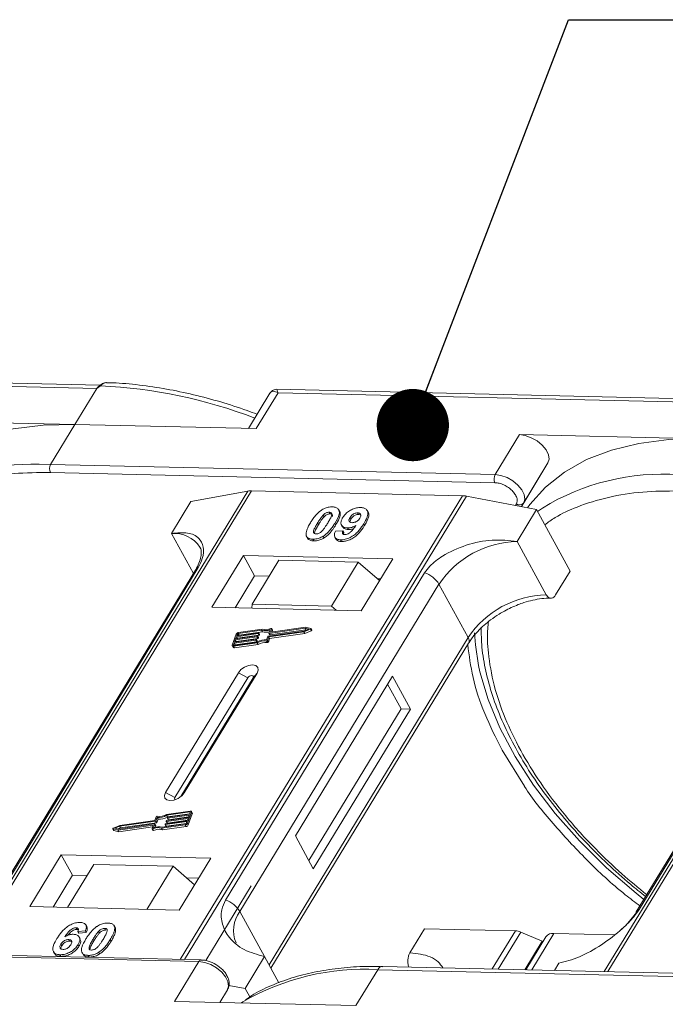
# Model space of a CAD drawing. Header units: millimetres. Extents: x -1004 to 529, y -22 to 1052.
# Tile 74 of 78: x 283 to 328, y 849 to 918. Entities that reach past the tile are written whole.
import ezdxf

# ---------------------------------------------------------------- set-up
doc = ezdxf.new("R2010")
doc.units = ezdxf.units.MM
doc.styles.get("Standard").update_dxf_attribs({"font": '仿宋_GB2312.ttf', "width": 0.8})
doc.dimstyles.new('ISO-25.1', dxfattribs={"dimtxt": 6, "dimasz": 5, "dimexe": 3.5, "dimexo": 0.625, "dimgap": 1.5, "dimtad": 1, "dimtoh": 1, "dimtxsty": 'Standard', "dimcen": 2.5, "dimadec": 0, "dimazin": 0, "dimtfac": 1, "dimtmove": 0, "dimatfit": 3, "dimfxl": 0, "dimarcsym": 0})

msp = doc.modelspace()

# ---------------------------------------------------------------- linework, layer by layer
at = {"color": 7, "linetype": 'Continuous', "lineweight": 15}
for p, q in [((288.994, 892.257), (257.911, 892.971)), ((257.998, 892.737), (288.763, 892.031)), ((288.763, 892.031), (287.25, 889.545)), ((289.032, 892.22), (288.763, 892.031)), ((332.308, 891.264), (301.225, 891.977)), ((300.749, 891.709), (299.264, 889.269)), ((299.8, 889.257), (301.312, 891.743)), ((301.312, 891.743), (332.077, 891.037)), ((287.25, 889.545), (274.701, 889.833)), ((285.57, 886.783), (287.25, 889.545)), ((287.25, 889.545), (299.8, 889.257)), ((318.015, 888.839), (316.335, 886.077)), ((330.564, 888.551), (318.015, 888.839)), ((285.57, 886.783), (284.771, 886.788)), ((316.335, 886.077), (285.57, 886.783)), ((319.989, 886.881), (318.151, 883.858)), ((318.309, 884.119), (319.989, 886.881)), ((285.557, 886.223), (316.322, 885.517)), ((299.217, 884.932), (279.705, 852.865)), ((279.947, 852.86), (299.474, 884.951)), ((314.069, 884.616), (294.542, 852.525)), ((294.842, 852.518), (314.354, 884.585)), ((295.278, 884.207), (299.217, 884.932)), ((299.474, 884.951), (314.069, 884.616)), ((314.354, 884.585), (319.197, 883.658)), ((295.278, 884.207), (293.933, 881.997)), ((317.802, 884.048), (317.735, 883.938)), ((318.15, 883.859), (318.309, 884.119)), ((319.601, 883.757), (319.27, 883.525)), ((343.501, 883.916), (323.89, 851.687)), ((324.132, 851.682), (343.758, 883.935)), ((304.428, 883.265), (304.49, 883.151)), ((304.853, 883.475), (304.915, 883.361)), ((305.571, 883.538), (305.509, 883.652)), ((306.292, 883.106), (306.355, 882.993)), ((306.882, 883.316), (306.819, 883.43)), ((306.882, 883.316), (306.996, 883.293)), ((307.539, 883.48), (307.477, 883.593)), ((317.853, 881.449), (319.197, 883.658)), ((319.197, 883.658), (321.525, 879.403)), ((304.048, 882.733), (304.11, 882.619)), ((305.301, 882.588), (305.239, 882.701)), ((305.704, 882.585), (305.766, 882.471)), ((306.123, 882.383), (306.185, 882.269)), ((307.302, 882.561), (307.24, 882.675)), ((293.933, 881.997), (295.447, 879.23)), ((303.332, 881.728), (303.394, 881.615)), ((304.441, 881.816), (304.503, 881.702)), ((305.244, 881.735), (305.306, 881.621)), ((305.276, 882.154), (305.802, 882.189)), ((305.802, 882.189), (305.864, 882.076)), ((303.715, 881.605), (303.777, 881.492)), ((305.635, 881.561), (305.697, 881.448)), ((319.87, 877.761), (317.853, 881.449)), ((298.911, 880.483), (296.726, 876.892)), ((309.255, 880.246), (298.911, 880.483)), ((298.911, 880.483), (299.687, 879.065)), ((282.006, 856.992), (295.788, 879.641)), ((301.361, 880.147), (299.512, 877.108)), ((306.856, 880.021), (301.361, 880.147)), ((305.007, 876.982), (306.856, 880.021)), ((306.856, 880.021), (308.336, 878.736)), ((307.07, 876.655), (309.255, 880.246)), ((295.595, 879.473), (281.813, 856.824)), ((311.451, 879.281), (297.67, 856.632)), ((299.687, 879.065), (298.342, 876.855)), ((300.689, 879.042), (299.687, 879.065)), ((320.517, 877.746), (321.525, 879.403)), ((298.667, 855.843), (312.448, 878.492)), ((308.414, 878.864), (308.182, 878.87)), ((314.466, 874.804), (312.448, 878.492)), ((339.878, 878.457), (326.097, 855.808)), ((326.29, 855.975), (340.071, 878.625)), ((296.726, 876.892), (307.07, 876.655)), ((299.512, 877.108), (299.491, 876.829)), ((305.007, 876.982), (299.512, 877.108)), ((305.339, 876.695), (305.007, 876.982)), ((298.42, 875.04), (298.145, 874.274)), ((299.848, 874.849), (298.353, 874.637)), ((298.376, 874.701), (299.871, 874.913)), ((298.434, 874.86), (298.376, 874.701)), ((299.928, 875.073), (298.434, 874.86)), ((298.496, 874.747), (298.434, 874.86)), ((298.457, 874.924), (299.951, 875.136)), ((298.502, 875.052), (298.457, 874.924)), ((298.496, 874.747), (299.99, 874.959)), ((298.564, 874.939), (298.502, 875.052)), ((300.164, 875.318), (298.555, 875.09)), ((298.555, 875.09), (298.617, 874.976)), ((300.213, 875.386), (298.578, 875.153)), ((298.617, 874.976), (300.226, 875.205)), ((299.91, 874.736), (299.848, 874.849)), ((299.885, 874.9), (299.874, 874.868)), ((299.936, 874.755), (299.874, 874.868)), ((299.947, 874.795), (299.885, 874.908)), ((299.947, 874.786), (299.885, 874.9)), ((299.99, 874.959), (299.928, 875.073)), ((299.966, 875.123), (299.954, 875.091)), ((300.016, 874.978), (299.954, 875.091)), ((300.028, 875.018), (299.965, 875.132)), ((300.028, 875.01), (299.966, 875.123)), ((300.016, 874.978), (300.028, 875.01)), ((300.226, 875.205), (300.164, 875.318)), ((300.511, 874.633), (300.6, 874.88)), ((300.626, 874.899), (303.11, 875.252)), ((300.665, 874.844), (303.103, 875.19)), ((300.68, 875.104), (300.769, 875.35)), ((300.68, 875.095), (300.742, 874.982)), ((303.178, 875.443), (300.695, 875.091)), ((300.757, 874.977), (300.695, 875.091)), ((300.727, 874.731), (303.166, 875.077)), ((300.757, 874.977), (303.24, 875.33)), ((300.785, 875.179), (300.868, 875.41)), ((300.792, 875.166), (300.785, 875.179)), ((303.218, 875.509), (300.8, 875.166)), ((300.93, 875.313), (300.868, 875.427)), ((300.868, 875.41), (300.93, 875.297)), ((300.888, 875.179), (300.93, 875.297)), ((303.103, 875.19), (303.546, 875.377)), ((303.166, 875.077), (303.103, 875.19)), ((303.11, 875.252), (303.435, 875.389)), ((303.166, 875.077), (303.608, 875.263)), ((303.435, 875.389), (303.178, 875.443)), ((303.24, 875.33), (303.178, 875.443)), ((303.567, 875.435), (303.218, 875.509)), ((303.24, 875.33), (303.277, 875.322)), ((303.546, 875.377), (303.608, 875.263)), ((303.643, 875.313), (303.581, 875.426)), ((298.146, 874.225), (298.208, 874.111)), ((298.273, 874.413), (298.227, 874.286)), ((298.227, 874.286), (298.241, 874.26)), ((298.234, 874.196), (299.869, 874.428)), ((298.296, 874.082), (298.234, 874.196)), ((298.257, 874.26), (299.866, 874.488)), ((299.767, 874.626), (298.273, 874.413)), ((298.335, 874.3), (298.273, 874.413)), ((298.296, 874.477), (299.79, 874.69)), ((298.353, 874.637), (298.296, 874.477)), ((298.296, 874.082), (299.931, 874.315)), ((298.324, 874.269), (298.335, 874.3)), ((298.335, 874.3), (299.829, 874.512)), ((298.415, 874.523), (298.353, 874.637)), ((298.404, 874.493), (298.415, 874.523)), ((298.415, 874.523), (299.91, 874.736)), ((298.485, 874.716), (298.496, 874.747)), ((299.829, 874.512), (299.767, 874.626)), ((299.805, 874.676), (299.794, 874.645)), ((299.856, 874.531), (299.794, 874.645)), ((299.867, 874.571), (299.805, 874.685)), ((299.805, 874.676), (299.867, 874.563)), ((299.856, 874.531), (299.867, 874.563)), ((299.931, 874.315), (299.869, 874.428)), ((299.936, 874.755), (299.947, 874.786)), ((300.507, 874.56), (300.569, 874.446)), ((300.576, 874.597), (300.665, 874.844)), ((300.638, 874.484), (300.576, 874.597)), ((300.638, 874.484), (300.727, 874.731)), ((300.727, 874.731), (300.665, 874.844)), ((314.466, 874.804), (300.684, 852.155)), ((300.813, 851.92), (314.496, 874.407)), ((298.562, 872.369), (293.52, 864.083)), ((294.813, 864.053), (299.855, 872.339)), ((298.562, 872.369), (299.211, 872.018)), ((299.855, 872.339), (299.579, 872.01)), ((309.229, 872.124), (302.507, 861.076)), ((310.471, 869.855), (309.229, 872.124)), ((299.211, 872.018), (294.169, 863.732)), ((294.582, 863.798), (299.579, 872.01)), ((309.824, 869.87), (308.893, 871.572)), ((303.438, 859.374), (309.824, 869.87)), ((303.748, 858.806), (310.471, 869.855)), ((310.471, 869.855), (309.824, 869.87)), ((316.81, 867.018), (318.365, 864.51)), ((294.169, 863.732), (293.52, 864.083)), ((294.813, 864.053), (294.643, 863.85)), ((295.224, 862.793), (293.589, 862.561)), ((295.201, 862.729), (293.592, 862.5)), ((293.654, 862.387), (295.196, 862.606)), ((295.038, 861.949), (295.313, 862.715)), ((295.1, 861.835), (295.375, 862.601)), ((295.185, 862.575), (295.231, 862.703)), ((295.224, 862.686), (295.201, 862.729)), ((295.374, 862.651), (295.312, 862.764)), ((295.313, 862.715), (295.375, 862.601)), ((292.832, 862.09), (290.348, 861.737)), ((292.793, 862.145), (290.354, 861.798)), ((290.41, 861.624), (292.894, 861.976)), ((292.882, 862.392), (292.793, 862.145)), ((292.894, 861.976), (292.832, 862.09)), ((292.947, 862.355), (292.858, 862.109)), ((292.92, 861.995), (292.858, 862.109)), ((292.92, 861.995), (293.009, 862.242)), ((293.009, 862.242), (292.947, 862.355)), ((295.001, 862.065), (293.507, 861.852)), ((293.53, 861.916), (295.024, 862.128)), ((293.569, 861.739), (294.955, 861.936)), ((293.572, 862.089), (293.584, 862.121)), ((293.573, 862.081), (293.635, 861.967)), ((295.082, 862.288), (293.587, 862.076)), ((293.649, 861.962), (293.587, 862.076)), ((293.654, 862.387), (293.592, 862.5)), ((293.61, 862.14), (295.104, 862.352)), ((293.649, 861.962), (295.035, 862.159)), ((293.653, 862.312), (293.664, 862.344)), ((293.653, 862.304), (293.715, 862.191)), ((295.162, 862.511), (293.668, 862.299)), ((293.73, 862.186), (293.668, 862.299)), ((293.691, 862.363), (295.185, 862.575)), ((293.73, 862.186), (295.116, 862.383)), ((294.955, 861.937), (295.001, 862.065)), ((295.024, 862.128), (295.082, 862.288)), ((295.1, 861.835), (295.038, 861.949)), ((295.104, 862.352), (295.162, 862.511)), ((289.877, 861.563), (289.939, 861.449)), ((289.891, 861.553), (290.24, 861.479)), ((289.953, 861.44), (289.891, 861.553)), ((290.354, 861.798), (289.912, 861.612)), ((289.953, 861.44), (290.302, 861.366)), ((290.348, 861.737), (290.023, 861.6)), ((290.023, 861.6), (290.279, 861.546)), ((290.24, 861.479), (292.658, 861.823)), ((290.302, 861.366), (290.24, 861.479)), ((290.243, 861.553), (290.41, 861.624)), ((290.279, 861.546), (292.763, 861.898)), ((290.302, 861.366), (292.632, 861.697)), ((290.41, 861.624), (290.348, 861.737)), ((292.672, 861.81), (292.59, 861.579)), ((292.59, 861.562), (292.652, 861.449)), ((292.7, 861.445), (292.638, 861.558)), ((292.669, 861.801), (292.658, 861.823)), ((292.778, 861.885), (292.689, 861.638)), ((292.84, 861.78), (292.778, 861.893)), ((292.84, 861.772), (292.778, 861.885)), ((292.806, 861.677), (292.84, 861.772)), ((293.245, 861.603), (294.88, 861.835)), ((293.307, 861.49), (293.245, 861.603)), ((293.294, 861.671), (294.903, 861.899)), ((293.307, 861.49), (294.942, 861.722)), ((293.492, 861.865), (293.504, 861.897)), ((293.492, 861.857), (293.554, 861.744)), ((293.569, 861.739), (293.507, 861.852)), ((294.88, 861.835), (294.942, 861.722)), ((302.507, 861.076), (303.748, 858.806)), ((286.306, 859.767), (284.121, 856.177)), ((296.649, 859.53), (286.306, 859.767)), ((286.306, 859.767), (287.082, 858.349)), ((294.465, 855.939), (296.649, 859.53)), ((288.554, 859.1), (286.739, 856.117)), ((288.554, 859.1), (294.049, 858.973)), ((292.234, 855.99), (294.049, 858.973)), ((294.049, 858.973), (295.529, 857.689)), ((287.082, 858.349), (285.737, 856.14)), ((288.084, 858.326), (287.082, 858.349)), ((295.809, 858.149), (294.978, 858.168)), ((299.452, 857.617), (296.309, 852.451)), ((284.121, 856.177), (294.465, 855.939)), ((298.667, 855.843), (300.374, 852.723)), ((287.329, 854.721), (287.391, 854.608)), ((287.975, 854.495), (287.45, 854.46)), ((287.45, 854.46), (287.512, 854.347)), ((287.975, 854.495), (288.037, 854.382)), ((288.069, 854.801), (288.007, 854.914)), ((288.95, 854.352), (288.888, 854.466)), ((289.312, 854.676), (289.374, 854.562)), ((289.924, 854.911), (289.919, 854.921)), ((289.99, 854.803), (290.052, 854.69)), ((310.441, 852.991), (311.449, 854.648)), ((311.449, 854.648), (317.735, 854.504)), ((317.735, 854.504), (316.129, 851.865)), ((318.111, 854.416), (316.554, 851.856)), ((318.111, 854.416), (319.579, 853.79)), ((286.821, 853.9), (286.883, 853.787)), ((287.512, 854.347), (288.037, 854.382)), ((287.61, 853.949), (287.548, 854.062)), ((288.507, 853.932), (288.569, 853.819)), ((289.7, 853.905), (289.762, 853.791)), ((318.377, 851.814), (319.579, 853.79)), ((319.851, 854.098), (318.46, 851.812)), ((318.862, 851.803), (320.4, 854.331)), ((319.619, 853.717), (319.579, 853.79)), ((324.588, 854.235), (320.4, 854.331)), ((265.065, 853.085), (295.83, 852.379)), ((295.994, 852.492), (265.23, 853.197)), ((285.773, 853.058), (285.835, 852.944)), ((286.282, 853.59), (286.344, 853.477)), ((287.469, 853.553), (287.531, 853.44)), ((286.218, 852.851), (286.28, 852.738)), ((287.742, 852.998), (287.804, 852.885)), ((288.175, 852.806), (288.237, 852.693)), ((288.901, 853.017), (288.963, 852.904)), ((295.83, 852.379), (294.149, 849.617)), ((300.374, 852.723), (299.029, 850.513)), ((300.374, 852.723), (301.364, 850.912)), ((306.699, 849.329), (308.211, 851.815)), ((308.211, 851.815), (367.041, 850.465)), ((367.369, 850.69), (308.54, 852.04)), ((308.55, 852.039), (308.54, 852.04)), ((320.44, 851.767), (320.738, 852.256)), ((297.804, 850.421), (297.271, 849.546)), ((297.271, 849.546), (297.804, 850.421)), ((297.893, 850.731), (299.029, 850.513)), ((299.029, 850.513), (299.35, 849.926)), ((294.149, 849.617), (306.699, 849.329))]:
    msp.add_line(p, q, dxfattribs=at)
at = {"color": 7, "linetype": 'Continuous', "lineweight": 15, "flags": 128}
for points in [[(289.032, 892.22), (289.017, 892.229), (289.004, 892.236), (288.992, 892.241), (288.982, 892.242), (288.973, 892.242), (288.967, 892.239), (288.962, 892.233), (288.96, 892.225)], [(287.25, 889.545), (285.044, 889.493), (282.975, 889.233), (281.067, 888.768), (279.341, 888.104), (277.815, 887.247), (276.507, 886.207), (275.43, 884.996), (275.268, 884.77)], [(319.989, 886.881), (320.069, 887.143), (320.025, 887.454), (319.862, 887.786), (319.593, 888.111), (319.242, 888.401), (318.838, 888.631), (318.417, 888.781), (318.015, 888.839)], [(330.564, 888.551), (328.358, 888.499), (326.289, 888.239), (324.381, 887.774), (322.655, 887.11), (321.129, 886.253), (319.821, 885.213), (318.744, 884.002), (318.582, 883.776)], [(318.309, 884.119), (318.388, 884.381), (318.345, 884.692), (318.181, 885.024), (317.912, 885.349), (317.561, 885.639), (317.157, 885.869), (316.737, 886.019), (316.335, 886.077)], [(299.871, 874.913), (299.874, 874.913), (299.878, 874.913), (299.881, 874.912), (299.883, 874.91), (299.885, 874.908), (299.886, 874.906), (299.886, 874.903), (299.885, 874.9)], [(299.951, 875.136), (299.955, 875.137), (299.958, 875.136), (299.961, 875.135), (299.964, 875.134), (299.965, 875.132), (299.966, 875.129), (299.966, 875.126), (299.966, 875.123)], [(300.695, 875.091), (300.691, 875.09), (300.687, 875.091), (300.684, 875.092), (300.682, 875.093), (300.68, 875.095), (300.679, 875.098), (300.679, 875.101), (300.68, 875.104)], [(300.8, 875.166), (300.796, 875.166), (300.793, 875.166), (300.79, 875.167), (300.787, 875.169), (300.786, 875.171), (300.785, 875.173), (300.785, 875.176), (300.785, 875.179)], [(300.82, 875.431), (300.83, 875.434), (300.841, 875.436), (300.851, 875.436), (300.859, 875.434), (300.865, 875.43), (300.869, 875.425), (300.87, 875.418), (300.868, 875.41)], [(303.567, 875.435), (303.576, 875.432), (303.581, 875.426), (303.583, 875.419), (303.582, 875.41), (303.577, 875.4), (303.568, 875.391), (303.558, 875.383), (303.546, 875.377)], [(303.608, 875.263), (303.62, 875.269), (303.631, 875.278), (303.639, 875.287), (303.644, 875.296), (303.645, 875.305), (303.643, 875.313)], [(315.184, 872.868), (314.965, 874.301), (314.908, 875.131)], [(298.234, 874.196), (298.211, 874.194), (298.189, 874.196), (298.171, 874.202), (298.157, 874.212), (298.147, 874.224), (298.141, 874.239), (298.14, 874.256), (298.145, 874.274)], [(298.227, 874.286), (298.226, 874.28), (298.226, 874.274), (298.228, 874.269), (298.231, 874.265), (298.236, 874.262), (298.242, 874.26), (298.249, 874.259), (298.257, 874.26)], [(299.79, 874.69), (299.794, 874.69), (299.798, 874.689), (299.801, 874.688), (299.803, 874.687), (299.805, 874.685), (299.806, 874.682), (299.806, 874.68), (299.805, 874.676)], [(299.855, 872.339), (299.935, 872.552), (299.904, 872.734), (299.767, 872.859), (299.545, 872.907), (299.272, 872.87), (298.989, 872.755), (298.74, 872.579), (298.562, 872.369)], [(326.625, 856.676), (326.086, 857.108), (324.051, 858.873), (322.177, 860.722), (320.484, 862.634), (318.99, 864.59), (317.709, 866.57), (316.657, 868.551), (315.843, 870.514), (315.278, 872.438), (315.184, 872.868)], [(299.579, 872.01), (299.602, 872.07), (299.593, 872.122), (299.554, 872.158), (299.491, 872.171), (299.413, 872.161), (299.332, 872.128), (299.261, 872.078), (299.211, 872.018)], [(293.52, 864.083), (293.441, 863.87), (293.472, 863.688), (293.609, 863.563), (293.831, 863.516), (294.104, 863.552), (294.386, 863.667), (294.635, 863.843), (294.813, 864.053)], [(294.169, 863.732), (294.146, 863.671), (294.155, 863.619), (294.194, 863.584), (294.198, 863.582)], [(295.231, 862.703), (295.232, 862.709), (295.232, 862.715), (295.23, 862.72), (295.227, 862.724), (295.222, 862.727), (295.216, 862.729), (295.209, 862.729), (295.201, 862.729)], [(295.224, 862.793), (295.247, 862.794), (295.268, 862.792), (295.287, 862.786), (295.301, 862.777), (295.311, 862.765), (295.317, 862.75), (295.317, 862.733), (295.313, 862.715)], [(293.587, 862.076), (293.583, 862.076), (293.58, 862.076), (293.577, 862.077), (293.574, 862.078), (293.573, 862.08), (293.572, 862.083), (293.572, 862.086), (293.572, 862.089)], [(293.668, 862.299), (293.664, 862.299), (293.66, 862.299), (293.657, 862.3), (293.655, 862.302), (293.653, 862.304), (293.652, 862.306), (293.652, 862.309), (293.653, 862.312)], [(289.891, 861.553), (289.882, 861.557), (289.877, 861.562), (289.875, 861.57), (289.876, 861.579), (289.881, 861.589), (289.889, 861.598), (289.9, 861.606), (289.912, 861.612)], [(292.638, 861.558), (292.627, 861.554), (292.617, 861.552), (292.607, 861.552), (292.599, 861.554), (292.593, 861.558), (292.589, 861.564), (292.588, 861.571), (292.59, 861.579)], [(292.652, 861.449), (292.655, 861.445), (292.661, 861.441), (292.669, 861.439), (292.679, 861.439), (292.689, 861.441), (292.7, 861.445)], [(292.658, 861.823), (292.662, 861.823), (292.665, 861.823), (292.668, 861.822), (292.67, 861.82), (292.672, 861.818), (292.673, 861.815), (292.673, 861.813), (292.672, 861.81)], [(292.763, 861.898), (292.767, 861.898), (292.77, 861.898), (292.773, 861.897), (292.776, 861.896), (292.778, 861.893), (292.778, 861.891), (292.779, 861.888), (292.778, 861.885)], [(293.507, 861.852), (293.503, 861.852), (293.5, 861.852), (293.497, 861.853), (293.494, 861.855), (293.492, 861.857), (293.492, 861.86), (293.491, 861.862), (293.492, 861.865)], [(295.83, 852.379), (296.232, 852.322), (296.653, 852.172), (297.057, 851.942), (297.408, 851.651), (297.677, 851.326), (297.84, 850.994), (297.884, 850.684), (297.804, 850.421)], [(308.54, 852.04), (308.54, 852.04), (308.45, 852.026), (308.364, 851.983), (308.283, 851.912), (308.211, 851.815)], [(298.767, 849.511), (298.776, 849.517), (298.872, 849.581)]]:
    msp.add_lwpolyline(points, dxfattribs=at)
at = {"color": 7, "linetype": 'Continuous', "lineweight": 15}
for centre, radius, start, end in [((287.507, 858.409), 33.846, 68.8867, 87.41637), ((284.278, 871.329), 15.467, 88.17299, 122.27686), ((286.103, 886.49), 0.609, 151.28833, 206.07738), ((316.868, 885.784), 0.609, 151.28833, 206.07738), ((327.908, 870.245), 15.861, 85.8654, 121.58418), ((299.438, 883.688), 1.264, 88.36437, 100.07486), ((314.023, 882.886), 1.731, 78.95956, 88.45106), ((318.019, 884.342), 0.365, 233.49916, 322.32593), ((294.149, 879.92), 2.088, 32.72807, 95.94494), ((318.004, 874.755), 6.695, 91.29253, 146.07318), ((295.966, 879.241), 0.437, 114.04723, 148.03545), ((310.873, 877.527), 1.847, 31.49474, 71.76502), ((320.021, 871.067), 6.695, 91.29253, 146.07318), ((298.605, 874.95), 0.206, 97.42066, 153.85265), ((298.564, 875.022), 0.0686, 97.42066, 153.85265), ((298.626, 874.908), 0.0692, 97.57631, 152.44031), ((299.843, 874.883), 0.0343, 277.42066, 333.85265), ((299.923, 875.107), 0.0343, 277.42066, 333.85265), ((299.985, 874.993), 0.0343, 277.42066, 333.85265), ((300.019, 875.014), 0.00992, 336.9348, 26.00024), ((300.426, 876.091), 0.816, 251.29271, 294.8085), ((300.467, 876.078), 0.737, 249.85489, 298.61454), ((300.48, 875.927), 0.765, 250.64873, 287.80174), ((300.63, 874.865), 0.0343, 97.42066, 153.85265), ((300.753, 874.99), 0.0134, 216.6597, 287.11154), ((300.913, 875.304), 0.0192, 336.12463, 26.81041), ((299.763, 874.66), 0.0343, 277.42066, 333.85265), ((299.825, 874.546), 0.0343, 277.42066, 333.85265), ((300.409, 873.582), 1.056, 84.44241, 120.93013), ((299.858, 874.567), 0.00992, 336.9348, 26.00024), ((300.357, 873.675), 0.898, 80.39857, 122.94909), ((299.905, 874.77), 0.0343, 277.42066, 333.85265), ((300.419, 873.561), 0.898, 80.39857, 122.94909), ((299.938, 874.79), 0.00992, 336.9348, 26.00024), ((300.516, 874.625), 0.0662, 261.76287, 334.64704), ((300.579, 874.512), 0.0662, 261.76287, 334.64704), ((314.158, 874.581), 0.38, 332.73921, 35.93869), ((298.273, 874.159), 0.0803, 216.6597, 287.11154), ((295.32, 862.624), 0.0595, 336.9348, 26.00024), ((292.827, 862.124), 0.0343, 277.42066, 333.85265), ((292.941, 862.363), 0.0662, 81.76287, 154.64704), ((292.889, 862.01), 0.0343, 277.42066, 333.85265), ((293.049, 863.406), 1.056, 264.44241, 300.93013), ((293.101, 863.314), 0.898, 260.39857, 302.94909), ((293.111, 863.293), 1.056, 264.44241, 300.93013), ((293.534, 861.882), 0.0343, 97.42066, 153.85265), ((293.615, 862.106), 0.0343, 97.42066, 153.85265), ((293.645, 861.975), 0.0134, 216.6597, 287.11154), ((293.695, 862.329), 0.0343, 97.42066, 153.85265), ((293.726, 862.199), 0.0134, 216.6597, 287.11154), ((294.853, 862.039), 0.206, 277.42066, 333.85265), ((294.894, 861.967), 0.0686, 277.42066, 333.85265), ((289.955, 861.459), 0.0191, 210.21858, 262.82259), ((292.991, 860.911), 0.737, 69.85489, 118.61454), ((293.032, 860.897), 0.816, 71.29271, 114.8085), ((293.053, 860.798), 0.737, 69.85489, 118.61454), ((292.831, 861.776), 0.00992, 336.9348, 26.00024), ((293.565, 861.752), 0.0134, 216.6597, 287.11154), ((294.915, 861.926), 0.206, 277.42066, 333.85265), ((297.092, 854.878), 1.847, 31.49474, 71.76502), ((300.418, 854.526), 2.191, 143.05874, 202.97399), ((326.468, 855.576), 0.437, 114.04363, 148.18037), ((317.69, 853.466), 1.039, 66.05067, 87.52203), ((320.328, 853.738), 0.598, 83.06528, 142.98998), ((296.003, 852.302), 0.189, 92.05976, 156.00278), ((307.218, 835.329), 16.516, 86.55376, 120.3559)]:
    msp.add_arc(centre, radius, start, end, dxfattribs=at)
msp.add_open_spline([(288.763, 892.031), (288.792, 892.073), (288.851, 892.159), (288.924, 892.203), (288.96, 892.225)], degree=3, dxfattribs=at)
for points, knots in [([(288.973, 892.242), (288.961, 892.233), (288.939, 892.217), (288.915, 892.199), (288.904, 892.191)], [0, 0, 0, 0, 0.518796, 1, 1, 1, 1]), ([(289.406, 892.439), (289.366, 892.436), (289.282, 892.43), (289.129, 892.364), (289.029, 892.286), (288.967, 892.239)], [0, 0, 0, 0, 0.2496368, 0.538323, 1, 1, 1, 1]), ([(289.443, 892.439), (289.439, 892.44), (289.403, 892.451), (289.33, 892.43), (289.228, 892.386), (289.129, 892.312), (289.063, 892.249), (289.032, 892.22)], [0, 0, 0, 0, 0.0330436, 0.2854264, 0.5318753, 0.785768, 1, 1, 1, 1]), ([(299.861, 890.251), (299.632, 890.338), (298.791, 890.66), (297.32, 891.12), (295.452, 891.624), (293.568, 892.018), (291.701, 892.287), (290.318, 892.424), (289.584, 892.429), (289.442, 892.43)], [0, 0, 0, 0, 0.0642572, 0.235538, 0.4114542, 0.5906981, 0.772379, 0.9558843, 1, 1, 1, 1]), ([(301.223, 891.977), (301.165, 891.973), (301.067, 891.967), (300.901, 891.891), (300.825, 891.804), (300.784, 891.757)], [0, 0, 0, 0, 0.389383, 0.666862, 1, 1, 1, 1]), ([(301.224, 891.971), (301.224, 891.973), (301.223, 891.994), (301.244, 891.92), (301.289, 891.802), (301.312, 891.743)], [0, 0, 0, 0, 0.044603, 0.521109, 1, 1, 1, 1]), ([(301.312, 891.743), (301.187, 891.794), (300.992, 891.872), (300.816, 891.811), (300.752, 891.709), (300.724, 891.663)], [0, 0, 0, 0, 0.4984129, 0.772928, 1, 1, 1, 1]), ([(276.277, 883.932), (276.478, 884.075), (277.116, 884.529), (278.545, 885.18), (280.576, 885.815), (282.973, 886.201), (284.705, 886.216), (285.557, 886.223)], [0, 0, 0, 0, 0.088375, 0.281114, 0.527622, 0.767417, 1, 1, 1, 1]), ([(316.322, 885.517), (316.418, 885.508), (316.617, 885.49), (316.942, 885.371), (317.25, 885.195), (317.515, 884.975), (317.719, 884.73), (317.844, 884.476), (317.881, 884.235), (317.828, 884.11), (317.802, 884.048)], [0, 0, 0, 0, 0.12225, 0.25, 0.37775, 0.5, 0.62225, 0.75, 0.87775, 1, 1, 1, 1]), ([(329.026, 884.945), (328.187, 884.938), (326.482, 884.924), (324.121, 884.543), (322.119, 883.92), (320.67, 883.254), (320.006, 882.778), (319.771, 882.61)], [0, 0, 0, 0, 0.228681, 0.464455, 0.706869, 0.896356, 1, 1, 1, 1]), ([(304.351, 883.632), (304.396, 883.659), (304.489, 883.714), (304.637, 883.776), (304.787, 883.819), (304.909, 883.837), (305.005, 883.843), (305.053, 883.843), (305.077, 883.843)], [0, 0, 0, 0, 0.193776, 0.3936, 0.587864, 0.788908, 0.894169, 1, 1, 1, 1]), ([(305.077, 883.843), (305.161, 883.835), (305.33, 883.82), (305.491, 883.705), (305.568, 883.539), (305.528, 883.204), (305.362, 882.915), (305.239, 882.701)], [0, 0, 0, 0, 0.147566, 0.296688, 0.431278, 0.580404, 1, 1, 1, 1]), ([(305.782, 883.096), (305.832, 883.17), (305.933, 883.319), (306.169, 883.527), (306.449, 883.686), (306.754, 883.788), (306.938, 883.795), (307.034, 883.798)], [0, 0, 0, 0, 0.197927, 0.397728, 0.597413, 0.790584, 1, 1, 1, 1]), ([(307.034, 883.798), (307.118, 883.79), (307.286, 883.775), (307.451, 883.657), (307.537, 883.484), (307.512, 883.185), (307.376, 882.903), (307.259, 882.707), (307.24, 882.675)], [0, 0, 0, 0, 0.148288, 0.2977445, 0.4437132, 0.6077915, 0.9347078, 1, 1, 1, 1]), ([(303.551, 882.744), (303.597, 882.818), (303.702, 882.986), (303.927, 883.277), (304.16, 883.508), (304.332, 883.62), (304.351, 883.632)], [0, 0, 0, 0, 0.236731, 0.537555, 0.949668, 1, 1, 1, 1]), ([(304.048, 882.733), (304.071, 882.77), (304.116, 882.843), (304.181, 882.943), (304.242, 883.032), (304.298, 883.11), (304.358, 883.188), (304.405, 883.239), (304.428, 883.265)], [0, 0, 0, 0, 0.205942, 0.411959, 0.558149, 0.704502, 0.851801, 1, 1, 1, 1]), ([(304.11, 882.619), (304.133, 882.656), (304.179, 882.73), (304.243, 882.83), (304.304, 882.918), (304.36, 882.997), (304.42, 883.075), (304.467, 883.126), (304.49, 883.151)], [0, 0, 0, 0, 0.2059417, 0.4119594, 0.558149, 0.7045024, 0.8518015, 1, 1, 1, 1]), ([(304.428, 883.265), (304.466, 883.302), (304.529, 883.364), (304.641, 883.432), (304.743, 883.467), (304.813, 883.474), (304.848, 883.475), (304.853, 883.475)], [0, 0, 0, 0, 0.334804, 0.542561, 0.750382, 0.970721, 1, 1, 1, 1]), ([(304.49, 883.151), (304.528, 883.189), (304.591, 883.25), (304.703, 883.318), (304.805, 883.353), (304.875, 883.361), (304.911, 883.361), (304.915, 883.361)], [0, 0, 0, 0, 0.334804, 0.542561, 0.750382, 0.970721, 1, 1, 1, 1]), ([(304.853, 883.475), (304.887, 883.471), (304.95, 883.464), (305.01, 883.42), (305.033, 883.336), (305.003, 883.183), (304.893, 882.966), (304.794, 882.801), (304.744, 882.717)], [0, 0, 0, 0, 0.1046136, 0.1888141, 0.2735119, 0.444127, 0.7194809, 1, 1, 1, 1]), ([(304.915, 883.361), (304.95, 883.357), (305.013, 883.351), (305.071, 883.306), (305.092, 883.245), (305.081, 883.197), (305.076, 883.173)], [0, 0, 0, 0, 0.293658, 0.530016, 0.767769, 1, 1, 1, 1]), ([(305.301, 882.588), (305.345, 882.661), (305.48, 882.891), (305.61, 883.195), (305.63, 883.445), (305.575, 883.513), (305.56, 883.532)], [0, 0, 0, 0, 0.220552, 0.687786, 0.91457, 1, 1, 1, 1]), ([(306.123, 882.383), (306.039, 882.392), (305.871, 882.409), (305.717, 882.534), (305.647, 882.707), (305.677, 882.905), (305.75, 883.038), (305.782, 883.096)], [0, 0, 0, 0, 0.2101886, 0.4217733, 0.6236035, 0.8370344, 1, 1, 1, 1]), ([(306.431, 882.749), (306.389, 882.753), (306.311, 882.761), (306.237, 882.815), (306.209, 882.89), (306.228, 882.991), (306.268, 883.063), (306.292, 883.106)], [0, 0, 0, 0, 0.213937, 0.398075, 0.583091, 0.751666, 1, 1, 1, 1]), ([(306.292, 883.106), (306.324, 883.154), (306.375, 883.231), (306.483, 883.328), (306.59, 883.386), (306.707, 883.425), (306.779, 883.428), (306.819, 883.43)], [0, 0, 0, 0, 0.2913202, 0.4655393, 0.6416315, 0.798664, 1, 1, 1, 1]), ([(306.355, 882.993), (306.386, 883.041), (306.437, 883.117), (306.545, 883.215), (306.652, 883.273), (306.769, 883.311), (306.841, 883.314), (306.882, 883.316)], [0, 0, 0, 0, 0.29132, 0.465539, 0.641632, 0.798664, 1, 1, 1, 1]), ([(306.97, 883.059), (306.94, 883.015), (306.89, 882.942), (306.778, 882.85), (306.663, 882.791), (306.542, 882.753), (306.468, 882.75), (306.431, 882.749)], [0, 0, 0, 0, 0.267394, 0.447214, 0.627122, 0.813065, 1, 1, 1, 1]), ([(306.819, 883.43), (306.861, 883.425), (306.945, 883.415), (307.018, 883.348), (307.048, 883.258), (307.024, 883.157), (306.987, 883.09), (306.97, 883.059)], [0, 0, 0, 0, 0.207955, 0.420406, 0.62732, 0.827707, 1, 1, 1, 1]), ([(307.302, 882.561), (307.345, 882.635), (307.476, 882.857), (307.591, 883.158), (307.598, 883.395), (307.541, 883.46), (307.529, 883.474)], [0, 0, 0, 0, 0.227122, 0.68486, 0.934898, 1, 1, 1, 1]), ([(303.262, 881.846), (303.254, 881.876), (303.24, 881.938), (303.25, 882.07), (303.294, 882.242), (303.376, 882.429), (303.464, 882.597), (303.522, 882.695), (303.551, 882.744)], [0, 0, 0, 0, 0.1184406, 0.2393457, 0.4595932, 0.6849248, 0.8422399, 1, 1, 1, 1]), ([(303.939, 881.973), (303.898, 881.979), (303.831, 881.988), (303.778, 882.038), (303.761, 882.124), (303.794, 882.277), (303.906, 882.493), (304.001, 882.653), (304.048, 882.733)], [0, 0, 0, 0, 0.12537, 0.20229, 0.279179, 0.464758, 0.730582, 1, 1, 1, 1]), ([(303.842, 882.05), (303.846, 882.08), (303.859, 882.185), (303.971, 882.38), (304.064, 882.539), (304.11, 882.619)], [0, 0, 0, 0, 0.166989, 0.580698, 1, 1, 1, 1]), ([(304.744, 882.717), (304.722, 882.68), (304.676, 882.606), (304.612, 882.507), (304.551, 882.418), (304.494, 882.339), (304.434, 882.26), (304.387, 882.209), (304.364, 882.184)], [0, 0, 0, 0, 0.20527, 0.410616, 0.55715, 0.703844, 0.851471, 1, 1, 1, 1]), ([(305.239, 882.701), (305.193, 882.627), (305.087, 882.46), (304.867, 882.175), (304.637, 881.945), (304.466, 881.832), (304.441, 881.816)], [0, 0, 0, 0, 0.237281, 0.538591, 0.932677, 1, 1, 1, 1]), ([(304.503, 881.702), (304.547, 881.732), (304.635, 881.791), (304.781, 881.916), (304.937, 882.077), (305.081, 882.258), (305.202, 882.429), (305.268, 882.535), (305.301, 882.588)], [0, 0, 0, 0, 0.118595, 0.239509, 0.447458, 0.659935, 0.829685, 1, 1, 1, 1]), ([(307.24, 882.675), (307.193, 882.601), (307.053, 882.379), (306.807, 882.074), (306.456, 881.797), (306.131, 881.635), (305.845, 881.564), (305.691, 881.562), (305.635, 881.561)], [0, 0, 0, 0, 0.142337, 0.429127, 0.589943, 0.751205, 0.909895, 1, 1, 1, 1]), ([(305.697, 881.448), (305.787, 881.451), (305.969, 881.458), (306.271, 881.556), (306.567, 881.717), (306.907, 882), (307.135, 882.296), (307.268, 882.507), (307.302, 882.561)], [0, 0, 0, 0, 0.14324, 0.28761, 0.430449, 0.591135, 0.89544, 1, 1, 1, 1]), ([(305.776, 882.477), (305.788, 882.45), (305.826, 882.365), (305.971, 882.288), (306.121, 882.275), (306.185, 882.269)], [0, 0, 0, 0, 0.20752, 0.66568, 1, 1, 1, 1]), ([(305.922, 881.928), (305.959, 881.93), (306.033, 881.935), (306.164, 881.987), (306.313, 882.079), (306.505, 882.277), (306.622, 882.443), (306.702, 882.557)], [0, 0, 0, 0, 0.112015, 0.224355, 0.367768, 0.565827, 1, 1, 1, 1]), ([(306.702, 882.557), (306.656, 882.531), (306.562, 882.478), (306.437, 882.431), (306.338, 882.404), (306.265, 882.39), (306.193, 882.383), (306.146, 882.383), (306.123, 882.383)], [0, 0, 0, 0, 0.2434912, 0.4962659, 0.6182099, 0.7417038, 0.8701584, 1, 1, 1, 1]), ([(306.281, 882.794), (306.283, 882.817), (306.289, 882.88), (306.329, 882.949), (306.355, 882.993)], [0, 0, 0, 0, 0.366323, 1, 1, 1, 1]), ([(295.788, 879.641), (295.894, 879.852), (296.165, 880.392), (296.176, 881.107), (295.856, 881.741), (295.123, 882.115), (294.328, 882.036), (293.933, 881.997)], [0, 0, 0, 0, 0.1257134, 0.3212757, 0.5244662, 0.763484, 1, 1, 1, 1]), ([(303.715, 881.605), (303.672, 881.607), (303.587, 881.612), (303.474, 881.639), (303.377, 881.685), (303.316, 881.741), (303.28, 881.797), (303.268, 881.829), (303.262, 881.846)], [0, 0, 0, 0, 0.192635, 0.388697, 0.582015, 0.783044, 0.890959, 1, 1, 1, 1]), ([(304.441, 881.816), (304.395, 881.789), (304.303, 881.734), (304.155, 881.673), (304.005, 881.63), (303.883, 881.611), (303.786, 881.605), (303.739, 881.605), (303.715, 881.605)], [0, 0, 0, 0, 0.193769, 0.393564, 0.587886, 0.789131, 0.894283, 1, 1, 1, 1]), ([(303.777, 881.492), (303.821, 881.492), (303.91, 881.493), (304.052, 881.513), (304.201, 881.553), (304.328, 881.605), (304.428, 881.657), (304.478, 881.687), (304.503, 881.702)], [0, 0, 0, 0, 0.193594, 0.390501, 0.584817, 0.78683, 0.892868, 1, 1, 1, 1]), ([(304.364, 882.184), (304.325, 882.146), (304.263, 882.085), (304.152, 882.017), (304.051, 881.982), (303.981, 881.974), (303.945, 881.973), (303.939, 881.973)], [0, 0, 0, 0, 0.333678, 0.540413, 0.747264, 0.961209, 1, 1, 1, 1]), ([(305.635, 881.561), (305.551, 881.569), (305.399, 881.584), (305.257, 881.689), (305.194, 881.847), (305.22, 882.013), (305.264, 882.124), (305.276, 882.154)], [0, 0, 0, 0, 0.242788, 0.438865, 0.634801, 0.900936, 1, 1, 1, 1]), ([(305.802, 882.189), (305.783, 882.145), (305.755, 882.077), (305.765, 881.996), (305.807, 881.951), (305.865, 881.931), (305.907, 881.929), (305.922, 881.928)], [0, 0, 0, 0, 0.344714, 0.529059, 0.714209, 0.892196, 1, 1, 1, 1]), ([(305.828, 881.949), (305.83, 881.972), (305.834, 882.013), (305.855, 882.057), (305.864, 882.076)], [0, 0, 0, 0, 0.569737, 1, 1, 1, 1]), ([(306.185, 882.269), (306.229, 882.27), (306.32, 882.272), (306.439, 882.299), (306.509, 882.323), (306.529, 882.33)], [0, 0, 0, 0, 0.409454, 0.83528, 1, 1, 1, 1]), ([(295.899, 881.047), (295.909, 881.034), (295.971, 880.95), (296.004, 880.766), (295.989, 880.402), (295.868, 879.969), (295.683, 879.635), (295.593, 879.472)], [0, 0, 0, 0, 0.054359, 0.333223, 0.559722, 0.78604, 1, 1, 1, 1]), ([(303.398, 881.617), (303.409, 881.605), (303.441, 881.569), (303.523, 881.531), (303.618, 881.505), (303.706, 881.495), (303.753, 881.493), (303.777, 881.492)], [0, 0, 0, 0, 0.143925, 0.415852, 0.697483, 0.848301, 1, 1, 1, 1]), ([(305.309, 881.623), (305.341, 881.58), (305.403, 881.497), (305.559, 881.455), (305.662, 881.449), (305.697, 881.448)], [0, 0, 0, 0, 0.415852, 0.802138, 1, 1, 1, 1]), ([(317.853, 881.449), (317.285, 881.51), (316.15, 881.633), (314.309, 881.251), (312.838, 880.577), (311.881, 879.869), (311.568, 879.44), (311.451, 879.281)], [0, 0, 0, 0, 0.249096, 0.498243, 0.745205, 0.90541, 1, 1, 1, 1]), ([(320.517, 877.746), (320.476, 877.69), (320.393, 877.578), (320.239, 877.511), (320.084, 877.53), (319.957, 877.623), (319.895, 877.722), (319.87, 877.761)], [0, 0, 0, 0, 0.2146939, 0.4293877, 0.6440816, 0.8587754, 1, 1, 1, 1]), ([(316.975, 876.635), (317.291, 876.793), (317.733, 877.015), (318.398, 877.248), (318.95, 877.401), (319.564, 877.5), (319.985, 877.537), (320.172, 877.52), (320.185, 877.519)], [0, 0, 0, 0, 0.288391, 0.40474, 0.594322, 0.785544, 0.984773, 1, 1, 1, 1]), ([(314.51, 874.409), (314.554, 874.486), (314.708, 874.755), (315.074, 875.186), (315.548, 875.648), (316.048, 876.052), (316.522, 876.378), (316.854, 876.566), (316.975, 876.635)], [0, 0, 0, 0, 0.097286, 0.340622, 0.525469, 0.686972, 0.885597, 1, 1, 1, 1]), ([(315.876, 875.904), (315.854, 875.743), (315.76, 875.057), (315.844, 873.593), (316.2, 871.531), (316.967, 869.258), (318.051, 866.99), (319.452, 864.715), (321.185, 862.421), (323.099, 860.319), (324.999, 858.499), (326.242, 857.483), (326.826, 857.006)], [0, 0, 0, 0, 0.02889, 0.122757, 0.242809, 0.359588, 0.472862, 0.586123, 0.702903, 0.822968, 0.916819, 1, 1, 1, 1]), ([(315.363, 875.52), (315.371, 875.062), (315.388, 874.072), (315.66, 872.486), (316.12, 870.793), (316.776, 869.076), (317.612, 867.351), (318.622, 865.632), (319.791, 863.933), (321.106, 862.272), (322.546, 860.668), (324.078, 859.151), (325.48, 857.887), (326.395, 857.159), (326.748, 856.879)], [0, 0, 0, 0, 0.076815, 0.165863, 0.254877, 0.343766, 0.432452, 0.520841, 0.608836, 0.696261, 0.782771, 0.867621, 0.948878, 1, 1, 1, 1]), ([(314.436, 874.309), (314.533, 873.561), (314.732, 872.018), (315.532, 869.56), (316.386, 867.862), (316.81, 867.018)], [0, 0, 0, 0, 0.321295, 0.662487, 1, 1, 1, 1]), ([(318.365, 864.51), (318.368, 864.505), (318.906, 863.637), (320.321, 861.91), (322.635, 859.398), (324.69, 857.481), (326.012, 856.486), (326.353, 856.229)], [0, 0, 0, 0, 0.001589, 0.294958, 0.593711, 0.895232, 1, 1, 1, 1]), ([(297.67, 856.632), (297.569, 856.41), (297.313, 855.844), (297.411, 854.928), (297.913, 853.961), (298.895, 853.133), (299.882, 852.859), (300.374, 852.723)], [0, 0, 0, 0, 0.125713, 0.321276, 0.524466, 0.763484, 1, 1, 1, 1]), ([(320.738, 852.256), (321.204, 852.379), (322.137, 852.626), (323.71, 853.499), (325.003, 854.497), (325.872, 855.366), (326.176, 855.81), (326.29, 855.975)], [0, 0, 0, 0, 0.249096, 0.498243, 0.745205, 0.90541, 1, 1, 1, 1]), ([(326.095, 855.807), (326.092, 855.801), (326.007, 855.636), (325.724, 855.274), (325.363, 854.861), (325.099, 854.631), (325.029, 854.57)], [0, 0, 0, 0, 0.014876, 0.423831, 0.846052, 1, 1, 1, 1]), ([(286.011, 853.975), (286.058, 854.048), (286.199, 854.27), (286.444, 854.576), (286.795, 854.852), (287.121, 855.014), (287.406, 855.085), (287.561, 855.087), (287.617, 855.088)], [0, 0, 0, 0, 0.142337, 0.429127, 0.589943, 0.751205, 0.909895, 1, 1, 1, 1]), ([(287.617, 855.088), (287.701, 855.08), (287.853, 855.066), (287.994, 854.96), (288.057, 854.803), (288.032, 854.638), (287.988, 854.527), (287.975, 854.495)], [0, 0, 0, 0, 0.2426908, 0.4390024, 0.635006, 0.8950587, 1, 1, 1, 1]), ([(287.329, 854.721), (287.292, 854.719), (287.218, 854.715), (287.086, 854.662), (286.937, 854.569), (286.745, 854.37), (286.628, 854.205), (286.549, 854.092)], [0, 0, 0, 0, 0.112049, 0.22438, 0.370115, 0.570276, 1, 1, 1, 1]), ([(286.77, 854.198), (286.77, 854.198), (286.821, 854.268), (286.914, 854.375), (287.073, 854.507), (287.209, 854.577), (287.319, 854.606), (287.371, 854.607), (287.391, 854.608)], [0, 0, 0, 0, 0.000071, 0.368569, 0.571075, 0.774891, 0.911654, 1, 1, 1, 1]), ([(287.45, 854.46), (287.468, 854.503), (287.496, 854.571), (287.486, 854.652), (287.445, 854.698), (287.386, 854.718), (287.345, 854.72), (287.329, 854.721)], [0, 0, 0, 0, 0.33384, 0.524547, 0.716372, 0.891824, 1, 1, 1, 1]), ([(287.391, 854.608), (287.426, 854.607), (287.465, 854.605), (287.487, 854.588), (287.489, 854.586)], [0, 0, 0, 0, 0.900108, 1, 1, 1, 1]), ([(288.012, 853.948), (288.059, 854.022), (288.164, 854.189), (288.388, 854.479), (288.62, 854.71), (288.791, 854.821), (288.81, 854.833)], [0, 0, 0, 0, 0.237381, 0.538918, 0.949082, 1, 1, 1, 1]), ([(288.037, 854.382), (288.062, 854.453), (288.111, 854.598), (288.117, 854.748), (288.069, 854.796), (288.066, 854.799)], [0, 0, 0, 0, 0.481785, 0.969308, 1, 1, 1, 1]), ([(288.507, 853.932), (288.53, 853.969), (288.575, 854.043), (288.64, 854.143), (288.7, 854.232), (288.757, 854.31), (288.817, 854.389), (288.864, 854.44), (288.888, 854.466)], [0, 0, 0, 0, 0.20527, 0.410616, 0.557148, 0.703844, 0.851475, 1, 1, 1, 1]), ([(288.81, 854.833), (288.856, 854.86), (288.948, 854.915), (289.096, 854.977), (289.246, 855.02), (289.368, 855.038), (289.465, 855.044), (289.512, 855.044), (289.536, 855.044)], [0, 0, 0, 0, 0.193776, 0.3936, 0.587864, 0.788908, 0.894169, 1, 1, 1, 1]), ([(288.888, 854.466), (288.926, 854.504), (288.988, 854.565), (289.101, 854.633), (289.203, 854.668), (289.272, 854.675), (289.308, 854.676), (289.312, 854.676)], [0, 0, 0, 0, 0.334804, 0.542561, 0.750382, 0.970721, 1, 1, 1, 1]), ([(288.95, 854.352), (288.988, 854.39), (289.05, 854.451), (289.163, 854.519), (289.265, 854.554), (289.335, 854.562), (289.37, 854.562), (289.374, 854.562)], [0, 0, 0, 0, 0.334804, 0.542561, 0.750382, 0.970721, 1, 1, 1, 1]), ([(289.312, 854.676), (289.347, 854.672), (289.409, 854.665), (289.467, 854.622), (289.492, 854.542), (289.465, 854.391), (289.355, 854.172), (289.254, 854.002), (289.203, 853.916)], [0, 0, 0, 0, 0.1056461, 0.1862213, 0.267042, 0.4315406, 0.7127076, 1, 1, 1, 1]), ([(289.536, 855.044), (289.579, 855.042), (289.664, 855.037), (289.778, 855.01), (289.875, 854.965), (289.935, 854.908), (289.971, 854.852), (289.984, 854.82), (289.99, 854.803)], [0, 0, 0, 0, 0.192627, 0.388684, 0.582013, 0.783201, 0.891038, 1, 1, 1, 1]), ([(289.99, 854.803), (289.997, 854.773), (290.011, 854.711), (290.002, 854.582), (289.96, 854.417), (289.881, 854.233), (289.793, 854.062), (289.731, 853.957), (289.7, 853.905)], [0, 0, 0, 0, 0.118432, 0.239329, 0.449434, 0.664178, 0.83182, 1, 1, 1, 1]), ([(289.762, 853.791), (289.806, 853.865), (289.903, 854.03), (290.025, 854.301), (290.086, 854.537), (290.059, 854.659), (290.052, 854.69)], [0, 0, 0, 0, 0.236775, 0.527928, 0.878334, 1, 1, 1, 1]), ([(290.052, 854.69), (290.041, 854.719), (290.025, 854.762), (289.99, 854.794), (289.978, 854.805)], [0, 0, 0, 0, 0.667997, 1, 1, 1, 1]), ([(286.218, 852.851), (286.134, 852.859), (285.965, 852.875), (285.8, 852.991), (285.714, 853.164), (285.739, 853.464), (285.875, 853.746), (285.992, 853.942), (286.011, 853.975)], [0, 0, 0, 0, 0.148269, 0.297647, 0.442421, 0.607851, 0.935658, 1, 1, 1, 1]), ([(286.282, 853.59), (286.313, 853.636), (286.363, 853.711), (286.479, 853.803), (286.595, 853.861), (286.714, 853.897), (286.786, 853.899), (286.821, 853.9)], [0, 0, 0, 0, 0.2767209, 0.4568705, 0.6370074, 0.8240683, 1, 1, 1, 1]), ([(286.344, 853.477), (286.375, 853.522), (286.426, 853.597), (286.542, 853.69), (286.657, 853.748), (286.776, 853.783), (286.848, 853.786), (286.883, 853.787)], [0, 0, 0, 0, 0.276721, 0.45687, 0.637007, 0.824068, 1, 1, 1, 1]), ([(286.549, 854.092), (286.595, 854.118), (286.689, 854.171), (286.814, 854.219), (286.913, 854.245), (286.986, 854.259), (287.059, 854.266), (287.105, 854.266), (287.129, 854.266)], [0, 0, 0, 0, 0.243654, 0.49576, 0.617892, 0.741503, 0.870025, 1, 1, 1, 1]), ([(286.821, 853.9), (286.863, 853.896), (286.94, 853.889), (287.012, 853.834), (287.044, 853.758), (287.022, 853.655), (286.98, 853.581), (286.959, 853.543)], [0, 0, 0, 0, 0.213757, 0.394944, 0.576585, 0.777311, 1, 1, 1, 1]), ([(286.883, 853.787), (286.926, 853.784), (286.988, 853.781), (287.022, 853.751), (287.032, 853.743)], [0, 0, 0, 0, 0.715718, 1, 1, 1, 1]), ([(287.129, 854.266), (287.212, 854.258), (287.38, 854.24), (287.533, 854.115), (287.603, 853.945), (287.576, 853.748), (287.502, 853.613), (287.469, 853.553)], [0, 0, 0, 0, 0.210216, 0.421975, 0.620016, 0.831037, 1, 1, 1, 1]), ([(287.531, 853.44), (287.57, 853.514), (287.648, 853.662), (287.666, 853.841), (287.616, 853.918), (287.6, 853.943)], [0, 0, 0, 0, 0.401791, 0.807526, 1, 1, 1, 1]), ([(288.175, 852.806), (288.091, 852.814), (287.922, 852.829), (287.76, 852.944), (287.679, 853.121), (287.733, 853.462), (287.898, 853.75), (288.012, 853.948)], [0, 0, 0, 0, 0.147528, 0.296569, 0.43214, 0.608737, 1, 1, 1, 1]), ([(288.399, 853.174), (288.357, 853.18), (288.291, 853.189), (288.236, 853.238), (288.221, 853.323), (288.252, 853.475), (288.364, 853.69), (288.459, 853.851), (288.507, 853.932)], [0, 0, 0, 0, 0.125351, 0.202197, 0.279182, 0.459742, 0.727968, 1, 1, 1, 1]), ([(288.301, 853.25), (288.304, 853.279), (288.317, 853.382), (288.429, 853.578), (288.522, 853.738), (288.569, 853.819)], [0, 0, 0, 0, 0.159501, 0.57679, 1, 1, 1, 1]), ([(288.569, 853.819), (288.592, 853.856), (288.637, 853.929), (288.702, 854.029), (288.762, 854.118), (288.82, 854.197), (288.879, 854.275), (288.926, 854.327), (288.95, 854.352)], [0, 0, 0, 0, 0.20527, 0.4106157, 0.5571475, 0.7038444, 0.8514751, 1, 1, 1, 1]), ([(289.203, 853.916), (289.18, 853.879), (289.135, 853.806), (289.07, 853.706), (289.01, 853.617), (288.953, 853.539), (288.893, 853.461), (288.847, 853.41), (288.823, 853.385)], [0, 0, 0, 0, 0.205942, 0.411959, 0.558149, 0.704502, 0.851801, 1, 1, 1, 1]), ([(289.7, 853.905), (289.654, 853.831), (289.549, 853.664), (289.328, 853.377), (289.097, 853.146), (288.925, 853.033), (288.901, 853.017)], [0, 0, 0, 0, 0.236629, 0.537361, 0.932986, 1, 1, 1, 1]), ([(288.963, 852.904), (289.006, 852.933), (289.094, 852.992), (289.242, 853.119), (289.4, 853.282), (289.545, 853.465), (289.665, 853.636), (289.73, 853.739), (289.762, 853.791)], [0, 0, 0, 0, 0.11827, 0.23888, 0.450732, 0.667209, 0.83334, 1, 1, 1, 1]), ([(286.432, 853.22), (286.39, 853.224), (286.307, 853.234), (286.233, 853.302), (286.204, 853.39), (286.228, 853.492), (286.264, 853.558), (286.282, 853.59)], [0, 0, 0, 0, 0.207905, 0.419981, 0.630626, 0.821735, 1, 1, 1, 1]), ([(287.469, 853.553), (287.419, 853.479), (287.318, 853.33), (287.083, 853.122), (286.798, 852.961), (286.492, 852.861), (286.309, 852.854), (286.218, 852.851)], [0, 0, 0, 0, 0.197831, 0.3973, 0.59891, 0.798741, 1, 1, 1, 1]), ([(286.295, 853.216), (286.286, 853.238), (286.265, 853.285), (286.29, 853.379), (286.326, 853.445), (286.344, 853.477)], [0, 0, 0, 0, 0.296139, 0.660307, 1, 1, 1, 1]), ([(286.28, 852.738), (286.37, 852.741), (286.551, 852.747), (286.848, 852.843), (287.128, 852.998), (287.371, 853.204), (287.477, 853.36), (287.531, 853.44)], [0, 0, 0, 0, 0.198208, 0.398397, 0.584963, 0.787074, 1, 1, 1, 1]), ([(286.959, 853.543), (286.927, 853.495), (286.877, 853.419), (286.769, 853.322), (286.661, 853.263), (286.544, 853.224), (286.471, 853.221), (286.432, 853.22)], [0, 0, 0, 0, 0.2886974, 0.4635526, 0.6399417, 0.8018084, 1, 1, 1, 1]), ([(288.823, 853.385), (288.785, 853.347), (288.723, 853.286), (288.611, 853.218), (288.51, 853.183), (288.44, 853.175), (288.404, 853.174), (288.399, 853.174)], [0, 0, 0, 0, 0.333678, 0.540413, 0.747264, 0.961209, 1, 1, 1, 1]), ([(285.844, 852.95), (285.87, 852.908), (285.93, 852.809), (286.102, 852.748), (286.236, 852.74), (286.28, 852.738)], [0, 0, 0, 0, 0.338595, 0.784132, 1, 1, 1, 1]), ([(287.815, 852.892), (287.834, 852.858), (287.882, 852.769), (288.042, 852.707), (288.181, 852.697), (288.237, 852.693)], [0, 0, 0, 0, 0.275409, 0.710365, 1, 1, 1, 1]), ([(288.901, 853.017), (288.855, 852.99), (288.763, 852.935), (288.615, 852.874), (288.465, 852.831), (288.342, 852.812), (288.246, 852.806), (288.198, 852.806), (288.175, 852.806)], [0, 0, 0, 0, 0.193769, 0.393564, 0.587886, 0.789131, 0.894283, 1, 1, 1, 1]), ([(288.237, 852.693), (288.281, 852.693), (288.369, 852.694), (288.512, 852.714), (288.661, 852.755), (288.787, 852.806), (288.888, 852.858), (288.938, 852.888), (288.963, 852.904)], [0, 0, 0, 0, 0.193594, 0.390501, 0.584817, 0.78683, 0.892868, 1, 1, 1, 1]), ([(297.013, 852.169), (296.833, 852.262), (296.582, 852.391), (296.235, 852.476), (296.081, 852.481), (295.996, 852.484)], [0, 0, 0, 0, 0.538027, 0.74783, 1, 1, 1, 1]), ([(310.441, 852.991), (310.406, 852.923), (310.338, 852.786), (310.29, 852.522), (310.295, 852.256), (310.326, 852.075), (310.358, 852.002), (310.36, 851.998)], [0, 0, 0, 0, 0.246585, 0.493169, 0.739754, 0.986338, 1, 1, 1, 1]), ([(312.714, 851.944), (312.613, 852.086), (312.397, 852.393), (311.702, 852.835), (310.938, 852.93), (310.441, 852.991)], [0, 0, 0, 0, 0.2328883, 0.5013307, 1, 1, 1, 1]), ([(297.76, 851.41), (297.738, 851.455), (297.667, 851.593), (297.436, 851.867), (297.176, 852.053), (297.013, 852.169)], [0, 0, 0, 0, 0.152643, 0.468497, 1, 1, 1, 1]), ([(308.548, 852.024), (308.165, 852.034), (307.176, 852.059), (305.659, 851.949), (304.001, 851.707), (302.433, 851.324), (300.97, 850.796), (299.833, 850.265), (299.241, 849.859), (299.048, 849.727)], [0, 0, 0, 0, 0.102044, 0.263482, 0.425867, 0.589227, 0.753733, 0.919712, 1, 1, 1, 1]), ([(297.803, 850.438), (297.815, 850.452), (297.912, 850.567), (297.94, 850.875), (297.888, 851.191), (297.787, 851.365), (297.76, 851.41)], [0, 0, 0, 0, 0.054424, 0.449377, 0.857077, 1, 1, 1, 1])]:
    msp.add_open_spline(points, degree=3, knots=knots, dxfattribs=at)

# ---------------------------------------------------------------- leaders
at = {"color": 5, "lineweight": 9}
msp.add_leader([(310.638, 889.501), (321.4, 917.555), (329.793, 917.555)], dimstyle='ISO-25.1', override={"dimgap": 1.5, "dimtad": 0, "dimldrblk": 'Dot'}, dxfattribs=at)

doc.saveas('drawing.dxf')
